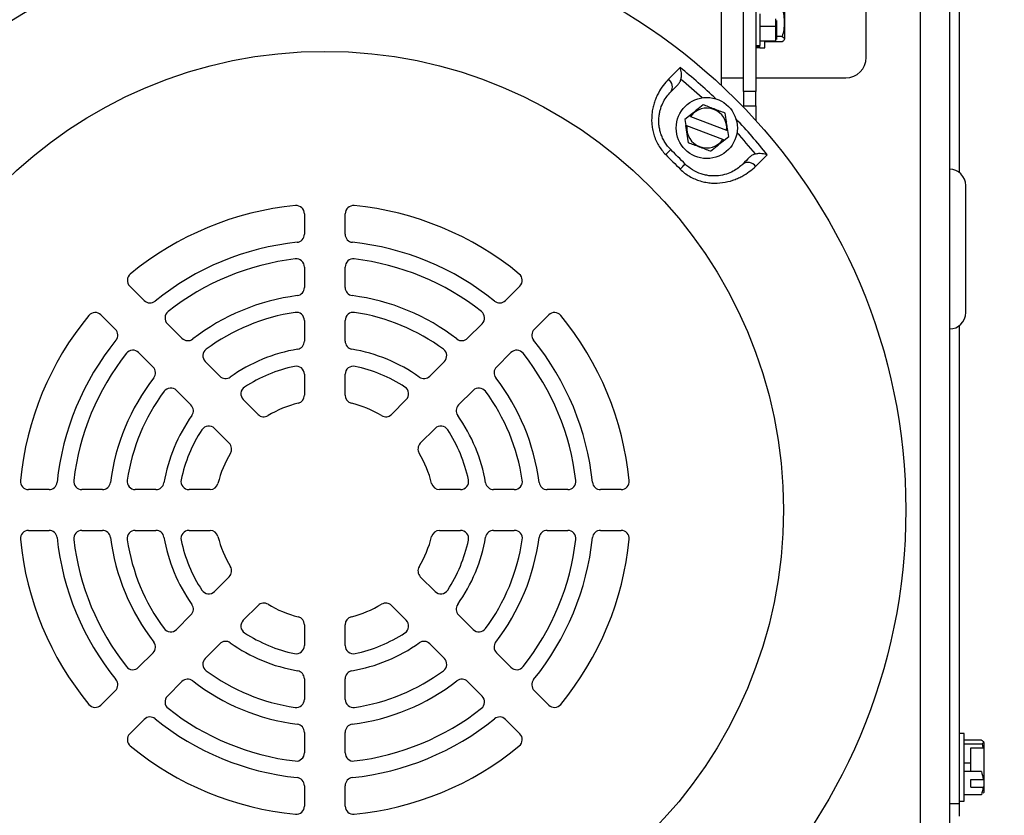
# Model space of a CAD drawing. Header units: inches. Extents: x 170 to 284, y 215 to 248.
# Tile 61 of 202: x 182.3 to 182.505, y 224.173 to 224.338. Entities that reach past the tile are written whole.
import ezdxf

# ---------------------------------------------------------------- set-up
doc = ezdxf.new("R2010")
doc.units = ezdxf.units.IN
doc.header["$LTSCALE"] = 0.25
doc.header["$MEASUREMENT"] = 0
doc.layers.add('ANNOTATIONS', color=1, linetype='Continuous')
doc.layers.add('RH BENCH MOUNT', color=7, linetype='Continuous')
doc.styles.add('ARIAL', font='arial.ttf', dxfattribs={"height": 0.09375})
doc.dimstyles.new('STANDARD$0', dxfattribs={"dimtxt": 0.09375, "dimasz": 0.09375, "dimexe": 0.03125, "dimexo": 0.046875, "dimgap": 0.09, "dimtad": 0, "dimtih": 1, "dimtoh": 1, "dimdec": 4, "dimzin": 0, "dimdsep": 46, "dimtxsty": 'ARIAL', "dimcen": 0.09, "dimadec": 0, "dimazin": 0, "dimtfac": 1, "dimtdec": 4, "dimtofl": 0, "dimtmove": 0, "dimatfit": 1, "dimfxl": 1, "dimtolj": 1, "dimtzin": 0, "dimarcsym": 0})

# ---------------------------------------------------------------- blocks, each defined once
blk = doc.blocks.new('*D34')
at = {"layer": 'ANNOTATIONS', "color": 0, "lineweight": -2, "transparency": 16777216}
for p, q in [((182.0619612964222, 225.1031551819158), (182.0619612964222, 225.3047460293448)), ((182.6176742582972, 224.2929873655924), (182.6176742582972, 225.3047460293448)), ((181.9682112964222, 225.2734960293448), (181.8744612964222, 225.2734960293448)), ((182.7114242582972, 225.2734960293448), (182.8051742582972, 225.2734960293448))]:
    blk.add_line(p, q, dxfattribs=at)
at = {"layer": 'ANNOTATIONS', "color": 0, "transparency": 16777216}
for points in [[(181.9682112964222, 225.2891210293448), (181.9682112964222, 225.2578710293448), (182.0619612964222, 225.2734960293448)], [(182.7114242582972, 225.2891210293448), (182.7114242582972, 225.2578710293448), (182.6176742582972, 225.2734960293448)]]:
    blk.add_solid(points, dxfattribs=at)
at = {"layer": 'defpoints', "color": 0, "transparency": 16777216}
for p in [(182.6176742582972, 225.2734960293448), (182.0619612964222, 225.0562801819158), (182.6176742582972, 224.2461123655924)]:
    blk.add_point(p, dxfattribs=at)
at = {"layer": 'ANNOTATIONS', "color": 0, "transparency": 16777216, "insert": (183.0954961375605, 225.2734960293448), "char_height": 0.09375, "attachment_point": 5, "style": 'ARIAL'}
blk.add_mtext('\\A1;24 1/2"', dxfattribs=at)

msp = doc.modelspace()

# ---------------------------------------------------------------- linework, layer by layer
at = {"layer": 'RH BENCH MOUNT'}
for p, q in [((182.4459264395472, 224.324783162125), (182.4459264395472, 224.3512613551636)), ((182.4871855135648, 224.3519799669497), (182.4871855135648, 224.1517782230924)), ((182.4932890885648, 224.3519799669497), (182.4932890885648, 224.1517782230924)), ((182.4953236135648, 224.3519799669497), (182.4953236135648, 224.3067412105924)), ((182.4759956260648, 224.3306468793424), (182.4759956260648, 224.3496198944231)), ((182.4505041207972, 224.3235941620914), (182.4505041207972, 224.348792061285)), ((182.4530472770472, 224.3488202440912), (182.4530472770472, 224.3235941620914)), ((182.4590152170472, 224.3421814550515), (182.4590152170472, 224.3344473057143)), ((182.4538949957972, 224.3397178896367), (182.4538949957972, 224.3331470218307)), ((182.4571163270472, 224.3370959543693), (182.4538949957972, 224.3370959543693)), ((182.4571163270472, 224.3386549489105), (182.4571163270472, 224.3370959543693)), ((182.4571163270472, 224.3370959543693), (182.4571163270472, 224.3340510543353)), ((182.4573875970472, 224.3372080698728), (182.4573875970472, 224.3383444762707)), ((182.4573875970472, 224.3343604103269), (182.4573875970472, 224.3372080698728)), ((182.4585065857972, 224.3349905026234), (182.4571163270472, 224.3349905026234)), ((182.4530472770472, 224.3331470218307), (182.4538949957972, 224.3331470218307)), ((182.4530472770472, 224.3328949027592), (182.4538949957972, 224.3328949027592)), ((182.4530472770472, 224.3326992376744), (182.4538949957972, 224.3326992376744)), ((182.4571163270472, 224.3340510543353), (182.4538949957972, 224.3340510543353)), ((182.4538949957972, 224.3326305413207), (182.4538949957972, 224.3331470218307)), ((182.4549461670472, 224.3326305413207), (182.4549461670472, 224.3340510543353)), ((182.4585065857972, 224.3338863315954), (182.4549461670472, 224.3338863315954)), ((182.4538949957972, 224.3326305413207), (182.4549461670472, 224.3326305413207)), ((182.4459863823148, 224.3264082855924), (182.4459264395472, 224.3264089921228)), ((182.4459863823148, 224.3264082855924), (182.4505041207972, 224.3264082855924)), ((182.4530472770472, 224.3264082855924), (182.4717570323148, 224.3264082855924)), ((182.4505041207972, 224.3235941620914), (182.4505041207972, 224.320597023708)), ((182.4530472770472, 224.3235941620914), (182.4505041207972, 224.3235941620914)), ((182.4530472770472, 224.320597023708), (182.4530472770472, 224.3235941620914)), ((182.4505041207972, 224.320597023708), (182.4530472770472, 224.320597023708)), ((182.4530472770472, 224.320597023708), (182.4530472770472, 224.3175397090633)), ((182.43921929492, 224.3184908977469), (182.4382699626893, 224.3177189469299)), ((182.4394732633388, 224.3183939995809), (182.4469676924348, 224.3155346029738)), ((182.4382699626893, 224.3177189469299), (182.438463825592, 224.316510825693)), ((182.4387177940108, 224.3164139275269), (182.438463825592, 224.316510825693)), ((182.4390454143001, 224.3128864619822), (182.438463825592, 224.316510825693)), ((182.4462122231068, 224.3135545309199), (182.4387177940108, 224.3164139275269)), ((182.446655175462, 224.3176094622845), (182.4470101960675, 224.3172433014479)), ((182.4474155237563, 224.3142295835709), (182.4472216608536, 224.3154377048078)), ((182.4464661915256, 224.3134576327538), (182.4462122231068, 224.3135545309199)), ((182.4464661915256, 224.3134576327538), (182.4474155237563, 224.3142295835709)), ((182.4966799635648, 224.2775796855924), (182.4966799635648, 224.3040285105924)), ((182.3591799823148, 224.2981484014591), (182.3591799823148, 224.2938887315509)), ((182.3676571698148, 224.2938887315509), (182.3676571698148, 224.2981484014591)), ((182.3591799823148, 224.2870658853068), (182.3591799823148, 224.2827954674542)), ((182.3676571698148, 224.2827954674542), (182.3676571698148, 224.2870658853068)), ((182.3258711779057, 224.2800917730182), (182.322859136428, 224.2831038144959)), ((182.4039780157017, 224.2831038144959), (182.400965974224, 224.2800917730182)), ((182.3168648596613, 224.2771095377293), (182.319876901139, 224.2740974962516)), ((182.3591799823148, 224.2759485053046), (182.3591799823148, 224.2716563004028)), ((182.3676571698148, 224.2716563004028), (182.3676571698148, 224.2759485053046)), ((182.4069602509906, 224.2740974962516), (182.4099722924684, 224.2771095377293)), ((182.333715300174, 224.2722476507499), (182.3306956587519, 224.275267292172)), ((182.3961414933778, 224.275267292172), (182.3931218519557, 224.2722476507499)), ((182.4953236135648, 224.2748669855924), (182.4953236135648, 224.1755313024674)), ((182.3247013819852, 224.2692730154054), (182.3277210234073, 224.2662533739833)), ((182.3991161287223, 224.2662533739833), (182.4021357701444, 224.2692730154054)), ((182.3415918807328, 224.2643710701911), (182.3385568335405, 224.2674061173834)), ((182.3882803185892, 224.2674061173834), (182.3852452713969, 224.2643710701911)), ((182.3591799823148, 224.2647550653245), (182.3591799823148, 224.2604070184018)), ((182.3676571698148, 224.2604070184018), (182.3676571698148, 224.2647550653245)), ((182.3325625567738, 224.2614118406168), (182.3355976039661, 224.2583767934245)), ((182.3912395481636, 224.2583767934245), (182.3942745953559, 224.2614118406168)), ((182.3495463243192, 224.2564166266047), (182.3464717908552, 224.2594911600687)), ((182.3803653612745, 224.2594911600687), (182.3772908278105, 224.2564166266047)), ((182.3404775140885, 224.2534968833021), (182.3435520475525, 224.2504223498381)), ((182.3832851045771, 224.2504223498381), (182.3863596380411, 224.2534968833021)), ((182.3060799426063, 224.2407886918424), (182.3018202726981, 224.2407886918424)), ((182.3171732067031, 224.2407886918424), (182.3129027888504, 224.2407886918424)), ((182.3283123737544, 224.2407886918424), (182.3240201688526, 224.2407886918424)), ((182.3395616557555, 224.2407886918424), (182.3352136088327, 224.2407886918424)), ((182.391623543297, 224.2407886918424), (182.3872754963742, 224.2407886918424)), ((182.402816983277, 224.2407886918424), (182.3985247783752, 224.2407886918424)), ((182.4139343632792, 224.2407886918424), (182.4096639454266, 224.2407886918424)), ((182.4250168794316, 224.2407886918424), (182.4207572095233, 224.2407886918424)), ((182.3018202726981, 224.2323115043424), (182.3060799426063, 224.2323115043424)), ((182.3129027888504, 224.2323115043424), (182.3171732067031, 224.2323115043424)), ((182.3240201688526, 224.2323115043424), (182.3283123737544, 224.2323115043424)), ((182.3352136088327, 224.2323115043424), (182.3395616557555, 224.2323115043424)), ((182.3872754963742, 224.2323115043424), (182.391623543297, 224.2323115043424)), ((182.3985247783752, 224.2323115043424), (182.402816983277, 224.2323115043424)), ((182.4096639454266, 224.2323115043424), (182.4139343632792, 224.2323115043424)), ((182.4207572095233, 224.2323115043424), (182.4250168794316, 224.2323115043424)), ((182.3435520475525, 224.2226778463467), (182.3404775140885, 224.2196033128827)), ((182.3863596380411, 224.2196033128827), (182.3832851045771, 224.2226778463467)), ((182.3464717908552, 224.2136090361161), (182.3495463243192, 224.2166835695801)), ((182.3772908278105, 224.2166835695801), (182.3803653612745, 224.2136090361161)), ((182.3355976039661, 224.2147234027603), (182.3325625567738, 224.211688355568)), ((182.3942745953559, 224.211688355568), (182.3912395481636, 224.2147234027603)), ((182.3591799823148, 224.212693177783), (182.3591799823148, 224.2083451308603)), ((182.3676571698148, 224.2083451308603), (182.3676571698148, 224.212693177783)), ((182.3385568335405, 224.2056940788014), (182.3415918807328, 224.2087291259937)), ((182.3852452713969, 224.2087291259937), (182.3882803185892, 224.2056940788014)), ((182.3277210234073, 224.2068468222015), (182.3247013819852, 224.2038271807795)), ((182.4021357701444, 224.2038271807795), (182.3991161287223, 224.2068468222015)), ((182.3306956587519, 224.1978329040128), (182.333715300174, 224.2008525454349)), ((182.3591799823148, 224.201443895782), (182.3591799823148, 224.1971516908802)), ((182.3676571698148, 224.1971516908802), (182.3676571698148, 224.201443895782)), ((182.3931218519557, 224.2008525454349), (182.3961414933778, 224.1978329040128)), ((182.319876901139, 224.1990026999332), (182.3168648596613, 224.1959906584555)), ((182.4099722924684, 224.1959906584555), (182.4069602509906, 224.1990026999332)), ((182.322859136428, 224.1899963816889), (182.3258711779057, 224.1930084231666)), ((182.400965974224, 224.1930084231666), (182.4039780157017, 224.1899963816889)), ((182.3591799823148, 224.1903047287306), (182.3591799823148, 224.186034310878)), ((182.3676571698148, 224.186034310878), (182.3676571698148, 224.1903047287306)), ((182.4963747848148, 224.1900442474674), (182.4953236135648, 224.1900442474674)), ((182.4963747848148, 224.1760060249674), (182.4963747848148, 224.1900442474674)), ((182.4999352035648, 224.1887127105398), (182.4963747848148, 224.1887127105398)), ((182.4999352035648, 224.1878208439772), (182.4963747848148, 224.1878208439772)), ((182.5003367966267, 224.1871122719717), (182.5001475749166, 224.1880159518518)), ((182.5004438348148, 224.1882274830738), (182.5004438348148, 224.1806547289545)), ((182.4977311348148, 224.1821332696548), (182.4977311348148, 224.1871122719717)), ((182.4977311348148, 224.1871122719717), (182.5003367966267, 224.1871122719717)), ((182.4977311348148, 224.18391700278), (182.4963747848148, 224.18391700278)), ((182.4999352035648, 224.1821332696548), (182.4963747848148, 224.1821332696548)), ((182.3591799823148, 224.1792114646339), (182.3591799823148, 224.1749517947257)), ((182.3676571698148, 224.1749517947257), (182.3676571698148, 224.1792114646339)), ((182.4977311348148, 224.1805328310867), (182.5003367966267, 224.1805328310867)), ((182.4977311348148, 224.1789380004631), (182.4977311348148, 224.1805328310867)), ((182.5004438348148, 224.1806547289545), (182.5004438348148, 224.1790598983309)), ((182.4999352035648, 224.177337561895), (182.4963747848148, 224.177337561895)), ((182.4977311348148, 224.1789380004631), (182.5003367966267, 224.1789380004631)), ((182.5003339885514, 224.1776250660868), (182.5004438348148, 224.177822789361)), ((182.5004438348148, 224.1790598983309), (182.5004438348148, 224.177822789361)), ((182.4932890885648, 224.1755313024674), (182.4953236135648, 224.1755313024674)), ((182.4953236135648, 224.1760060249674), (182.4963747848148, 224.1760060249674)), ((182.4953236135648, 224.1755313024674), (182.4953236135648, 224.1728525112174))]:
    msp.add_line(p, q, dxfattribs=at)
for centre, radius in [((182.3634185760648, 224.2365500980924), 0.1207999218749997), ((182.3634185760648, 224.2365500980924), 0.09536835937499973), ((182.4428427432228, 224.3159742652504), 0.006357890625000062)]:
    msp.add_circle(centre, radius, dxfattribs=at)
for centre, radius, start, end in [((182.4717570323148, 224.3306468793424), 0.004238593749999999, 270, 0), ((182.3634185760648, 224.2365500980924), 0.1179951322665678, 46.42924756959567, 51.24122548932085), ((182.433806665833, 224.3245493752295), 0.001884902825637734, 324.9581247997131, 55.69026728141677), ((182.3634185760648, 224.2365500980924), 0.1161849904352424, 47.53319264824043, 50.40813333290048), ((182.4428427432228, 224.3159742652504), 0.00414831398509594, 353.9160357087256, 144.3166292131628), ((182.4428427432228, 224.3159742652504), 0.00414831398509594, 173.9160357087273, 324.3166292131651), ((182.3634185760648, 224.2365500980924), 0.1179951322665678, 38.75877451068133, 43.5707524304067), ((182.3634185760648, 224.2365500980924), 0.1161849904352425, 39.59186666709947, 42.46680735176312), ((182.4730037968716, 224.2721719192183), 0.05443186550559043, 133.7697538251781, 135.31982234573), ((182.399040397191, 224.346135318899), 0.05443186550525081, 314.6801776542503, 316.2302461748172), ((182.451417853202, 224.3069381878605), 0.001884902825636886, 34.3097327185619, 125.0418752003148), ((182.4932890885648, 224.3040285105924), 0.003390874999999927, 0, 90), ((182.3634185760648, 224.2365500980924), 0.0635789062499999, 95.50257058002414, 129.4974294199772), ((182.3574845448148, 224.2981484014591), 0.001695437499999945, 0, 95.50257058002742), ((182.3693526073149, 224.2981484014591), 0.001695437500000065, 84.49742941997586, 180), ((182.3634185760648, 224.2365500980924), 0.06357890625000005, 50.50257058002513, 84.49742941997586), ((182.3574845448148, 224.2938887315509), 0.0016954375, 275.9085618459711, 0), ((182.3693526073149, 224.2938887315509), 0.0016954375, 180, 264.0914381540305), ((182.3634185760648, 224.2365500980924), 0.0559494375, 95.9085618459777, 129.0914381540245), ((182.3634185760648, 224.2365500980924), 0.05594943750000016, 50.90856184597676, 84.09143815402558), ((182.3634185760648, 224.2365500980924), 0.05255856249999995, 96.69976517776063, 128.3002348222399), ((182.3574845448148, 224.2870658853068), 0.001695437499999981, 0, 96.69976517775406), ((182.3693526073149, 224.2870658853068), 0.001695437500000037, 83.30023482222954, 180), ((182.3634185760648, 224.2365500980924), 0.05255856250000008, 51.69976517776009, 83.30023482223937), ((182.3240579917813, 224.2843026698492), 0.001695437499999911, 129.4974294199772, 225.0000000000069), ((182.4027791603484, 224.2843026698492), 0.001695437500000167, 315.0000000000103, 50.50257058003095), ((182.3574845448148, 224.2827954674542), 0.001695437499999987, 277.3120219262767, 0), ((182.3693526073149, 224.2827954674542), 0.001695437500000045, 180.0000000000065, 262.6879780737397), ((182.327070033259, 224.2812906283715), 0.001695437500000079, 225.0000000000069, 309.0914381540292), ((182.3634185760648, 224.2365500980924), 0.04492909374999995, 97.31202192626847, 127.6879780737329), ((182.3634185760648, 224.2365500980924), 0.04492909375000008, 52.31202192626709, 82.68797807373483), ((182.3997671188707, 224.2812906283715), 0.001695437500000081, 230.9085618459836, 315.0000000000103), ((182.315666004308, 224.2759106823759), 0.001695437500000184, 45.00000000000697, 140.5025705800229), ((182.3318945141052, 224.2764661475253), 0.001695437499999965, 128.3002348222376, 225.0000000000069), ((182.3634185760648, 224.2365500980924), 0.04153821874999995, 98.56528110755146, 126.4347188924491), ((182.3574845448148, 224.2759485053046), 0.001695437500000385, 0, 98.56528110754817), ((182.3693526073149, 224.2759485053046), 0.001695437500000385, 81.43471889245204, 180), ((182.3634185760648, 224.2365500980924), 0.04153821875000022, 53.56528110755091, 81.43471889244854), ((182.3949426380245, 224.2764661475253), 0.001695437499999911, 314.999999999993, 51.69976517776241), ((182.4111711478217, 224.2759106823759), 0.001695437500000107, 39.49742941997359, 134.9999999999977), ((182.4932890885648, 224.2775796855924), 0.003390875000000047, 270, 0), ((182.3634185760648, 224.2365500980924), 0.06357890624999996, 140.5025705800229, 174.4974294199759), ((182.3634185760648, 224.2365500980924), 0.06357890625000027, 5.502570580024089, 39.49742941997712), ((182.3186780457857, 224.2728986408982), 0.001695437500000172, 320.9085618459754, 44.9999999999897), ((182.408159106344, 224.2728986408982), 0.001695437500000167, 135.000000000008, 219.0914381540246), ((182.3634185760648, 224.2365500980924), 0.05594943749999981, 140.9085618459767, 174.0914381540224), ((182.3349141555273, 224.2734465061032), 0.001695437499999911, 225.0000000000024, 307.6879780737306), ((182.3574845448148, 224.2716563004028), 0.001695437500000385, 279.5940682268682, 0), ((182.3693526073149, 224.2716563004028), 0.001695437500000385, 180, 260.4059317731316), ((182.3919229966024, 224.2734465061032), 0.001695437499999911, 232.3120219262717, 314.9999999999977), ((182.3634185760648, 224.2365500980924), 0.05594943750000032, 5.908561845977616, 39.09143815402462), ((182.3235025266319, 224.268074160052), 0.001695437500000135, 45.00000000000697, 141.6997651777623), ((182.3397556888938, 224.2686049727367), 0.001695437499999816, 126.4347188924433, 225.0000000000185), ((182.3634185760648, 224.2365500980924), 0.03390874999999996, 99.59406822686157, 125.4059317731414), ((182.3634185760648, 224.2365500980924), 0.03390874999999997, 54.59406822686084, 80.40593177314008), ((182.3870814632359, 224.2686049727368), 0.001695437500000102, 314.9999999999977, 53.56528110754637), ((182.4033346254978, 224.268074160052), 0.001695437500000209, 38.30023482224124, 134.999999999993), ((182.3634185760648, 224.2365500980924), 0.05255856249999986, 141.6997651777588, 173.3002348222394), ((182.3634185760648, 224.2365500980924), 0.05255856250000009, 6.699765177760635, 38.30023482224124), ((182.326522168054, 224.2650545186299), 0.001695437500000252, 322.312021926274, 44.9999999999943), ((182.3634185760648, 224.2365500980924), 0.03051787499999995, 101.8811560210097, 123.1188439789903), ((182.3574845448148, 224.2647550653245), 0.001695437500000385, 0, 101.8811560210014), ((182.3693526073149, 224.2647550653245), 0.001695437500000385, 78.11884397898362, 180.0000000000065), ((182.3634185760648, 224.2365500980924), 0.03051787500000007, 56.88115602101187, 78.11884397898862), ((182.4003149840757, 224.2650545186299), 0.001695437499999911, 134.999999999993, 217.6879780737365), ((182.3634185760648, 224.2365500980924), 0.04492909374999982, 142.3120219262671, 172.6879780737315), ((182.3427907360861, 224.2655699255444), 0.001695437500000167, 224.9999999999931, 305.4059317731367), ((182.3840464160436, 224.2655699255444), 0.001695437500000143, 234.5940682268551, 314.9999999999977), ((182.3634185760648, 224.2365500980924), 0.04492909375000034, 7.312021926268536, 37.68797807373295), ((182.3634185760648, 224.2365500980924), 0.04153821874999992, 143.5652811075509, 171.4347188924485), ((182.3313637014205, 224.2602129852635), 0.001695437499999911, 45.00000000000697, 143.5652811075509), ((182.3476706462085, 224.260690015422), 0.001695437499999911, 123.1188439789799, 225.0000000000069), ((182.3791665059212, 224.260690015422), 0.001695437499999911, 314.999999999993, 56.88115602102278), ((182.3954734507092, 224.2602129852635), 0.001695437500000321, 36.43471889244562, 134.999999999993), ((182.3634185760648, 224.2365500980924), 0.04153821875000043, 8.565281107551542, 36.43471889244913), ((182.3574845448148, 224.2604070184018), 0.001695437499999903, 283.9679626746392, 0), ((182.3693526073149, 224.2604070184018), 0.001695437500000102, 180.0000000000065, 256.0320373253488), ((182.3343987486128, 224.2571779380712), 0.001695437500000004, 324.5940682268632, 45.00000000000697), ((182.3634185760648, 224.2365500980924), 0.02288840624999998, 103.9679626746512, 121.0320373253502), ((182.3634185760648, 224.2365500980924), 0.02288840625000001, 58.96796267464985, 76.03203732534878), ((182.3924384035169, 224.2571779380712), 0.001695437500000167, 135.000000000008, 215.4059317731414), ((182.3634185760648, 224.2365500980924), 0.03390874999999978, 144.5940682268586, 170.4059317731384), ((182.3507451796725, 224.257615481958), 0.00169543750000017, 225.0000000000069, 301.0320373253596), ((182.3760919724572, 224.257615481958), 0.001695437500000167, 238.9679626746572, 315.0000000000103), ((182.3634185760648, 224.2365500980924), 0.03390875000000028, 9.594068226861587, 35.40593177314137), ((182.3634185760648, 224.2365500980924), 0.03051787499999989, 146.8811560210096, 168.1188439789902), ((182.3392786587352, 224.2522980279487), 0.001695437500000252, 44.9999999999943, 146.8811560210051), ((182.3875584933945, 224.2522980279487), 0.001695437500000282, 33.11884397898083, 134.9999999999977), ((182.3634185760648, 224.2365500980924), 0.03051787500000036, 11.88115602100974, 33.11884397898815), ((182.3423531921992, 224.2492234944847), 0.001695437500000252, 328.9679626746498, 44.9999999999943), ((182.3844839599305, 224.2492234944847), 0.001695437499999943, 134.9999999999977, 211.0320373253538), ((182.3634185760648, 224.2365500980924), 0.02288840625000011, 148.9679626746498, 166.0320373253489), ((182.3634185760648, 224.2365500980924), 0.02288840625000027, 13.96796267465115, 31.03203732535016), ((182.3018202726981, 224.2424841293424), 0.001695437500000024, 174.4974294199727, 270), ((182.3129027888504, 224.2424841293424), 0.001695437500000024, 173.3002348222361, 270), ((182.3240201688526, 224.2424841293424), 0.001695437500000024, 171.434718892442, 270), ((182.3352136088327, 224.2424841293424), 0.001695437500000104, 168.1188439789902, 270), ((182.391623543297, 224.2424841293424), 0.001695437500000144, 270, 11.88115602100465), ((182.402816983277, 224.2424841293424), 0.001695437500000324, 270, 8.565281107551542), ((182.4139343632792, 224.2424841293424), 0.001695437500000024, 270, 6.699765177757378), ((182.4250168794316, 224.2424841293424), 0.001695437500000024, 270, 5.502570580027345), ((182.3060799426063, 224.2424841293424), 0.001695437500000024, 270, 354.0914381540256), ((182.3171732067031, 224.2424841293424), 0.001695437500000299, 270, 352.6879780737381), ((182.3283123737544, 224.2424841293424), 0.001695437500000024, 270, 350.405931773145), ((182.3395616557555, 224.2424841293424), 0.001695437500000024, 270, 346.0320373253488), ((182.3872754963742, 224.2424841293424), 0.001695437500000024, 193.9679626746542, 270), ((182.3985247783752, 224.2424841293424), 0.001695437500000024, 189.5940682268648, 270), ((182.4096639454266, 224.2424841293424), 0.001695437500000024, 187.3120219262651, 270), ((182.4207572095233, 224.2424841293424), 0.001695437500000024, 185.908561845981, 270), ((182.3018202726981, 224.2306160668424), 0.001695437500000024, 90, 185.5025705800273), ((182.3634185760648, 224.2365500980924), 0.06357890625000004, 185.5025705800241, 219.4974294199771), ((182.3060799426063, 224.2306160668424), 0.001695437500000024, 5.908561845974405, 90), ((182.3634185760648, 224.2365500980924), 0.05594943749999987, 185.9085618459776, 219.0914381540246), ((182.3129027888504, 224.2306160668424), 0.001695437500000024, 90, 186.6997651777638), ((182.3634185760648, 224.2365500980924), 0.05255856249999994, 186.6997651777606, 218.3002348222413), ((182.3171732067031, 224.2306160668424), 0.001695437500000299, 7.312021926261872, 90), ((182.3634185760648, 224.2365500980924), 0.04492909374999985, 187.3120219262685, 217.6879780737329), ((182.3240201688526, 224.2306160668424), 0.001695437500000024, 90, 188.5652811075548), ((182.3634185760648, 224.2365500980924), 0.04153821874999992, 188.5652811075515, 216.4347188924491), ((182.3283123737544, 224.2306160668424), 0.001695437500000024, 9.594068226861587, 90), ((182.3634185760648, 224.2365500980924), 0.03390874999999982, 189.5940682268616, 215.4059317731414), ((182.3352136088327, 224.2306160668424), 0.001695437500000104, 90, 191.8811560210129), ((182.3395616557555, 224.2306160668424), 0.001695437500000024, 13.96796267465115, 90), ((182.3634185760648, 224.2365500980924), 0.02288840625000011, 193.9679626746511, 211.0320373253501), ((182.3634185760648, 224.2365500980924), 0.02288840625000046, 328.9679626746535, 346.0320373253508), ((182.3872754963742, 224.2306160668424), 0.001695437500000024, 90, 166.0320373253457), ((182.3634185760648, 224.2365500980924), 0.03390875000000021, 324.5940682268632, 350.40593177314), ((182.391623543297, 224.2306160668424), 0.001695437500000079, 348.1188439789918, 90), ((182.3634185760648, 224.2365500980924), 0.04153821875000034, 323.5652811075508, 351.4347188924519), ((182.3985247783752, 224.2306160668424), 0.001695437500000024, 90, 170.4059317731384), ((182.3634185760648, 224.2365500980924), 0.04492909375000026, 322.3120219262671, 352.6879780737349), ((182.402816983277, 224.2306160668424), 0.001695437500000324, 351.4347188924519, 90), ((182.3634185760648, 224.2365500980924), 0.05255856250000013, 321.6997651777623, 353.3002348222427), ((182.3634185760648, 224.2365500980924), 0.05594943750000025, 320.9085618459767, 354.0914381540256), ((182.4096639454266, 224.2306160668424), 0.001695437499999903, 90, 172.6879780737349), ((182.3634185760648, 224.2365500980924), 0.06357890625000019, 320.5025705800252, 354.4974294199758), ((182.4139343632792, 224.2306160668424), 0.001695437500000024, 353.3002348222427, 90), ((182.4207572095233, 224.2306160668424), 0.001695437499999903, 90, 174.0914381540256), ((182.4250168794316, 224.2306160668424), 0.001695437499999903, 354.4974294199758, 90), ((182.3634185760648, 224.2365500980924), 0.03051787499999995, 191.8811560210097, 213.1188439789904), ((182.3634185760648, 224.2365500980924), 0.03051787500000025, 326.8811560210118, 348.1188439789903), ((182.3423531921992, 224.2238767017), 0.001695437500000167, 315.0000000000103, 31.03203732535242), ((182.3844839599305, 224.2238767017), 0.001695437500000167, 148.9679626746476, 224.9999999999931), ((182.3392786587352, 224.2208021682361), 0.001695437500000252, 213.118843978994, 315.0000000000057), ((182.3875584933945, 224.2208021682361), 0.001695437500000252, 224.9999999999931, 326.8811560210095), ((182.3343987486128, 224.2159222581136), 0.001695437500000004, 314.999999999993, 35.40593177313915), ((182.3507451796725, 224.2154847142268), 0.001695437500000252, 58.96796267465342, 135.0000000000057), ((182.3634185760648, 224.2365500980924), 0.02288840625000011, 238.9679626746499, 256.0320373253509), ((182.3634185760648, 224.2365500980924), 0.02288840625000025, 283.9679626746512, 301.0320373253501), ((182.3760919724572, 224.2154847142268), 0.001695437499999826, 45.00000000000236, 121.0320373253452), ((182.3924384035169, 224.2159222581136), 0.001695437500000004, 144.5940682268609, 225.0000000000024), ((182.3574845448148, 224.212693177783), 0.001695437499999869, 0, 76.03203732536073), ((182.3693526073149, 224.212693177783), 0.001695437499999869, 103.9679626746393, 180), ((182.3476706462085, 224.2124101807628), 0.001695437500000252, 135.0000000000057, 236.8811560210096), ((182.3791665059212, 224.2124101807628), 0.001695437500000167, 303.1188439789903, 44.99999999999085), ((182.3313637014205, 224.2128872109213), 0.001695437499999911, 216.4347188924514, 314.999999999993), ((182.3634185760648, 224.2365500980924), 0.03051787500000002, 236.8811560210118, 258.1188439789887), ((182.3634185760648, 224.2365500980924), 0.03051787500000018, 281.8811560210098, 303.1188439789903), ((182.3954734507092, 224.2128872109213), 0.001695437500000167, 224.9999999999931, 323.5652811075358), ((182.326522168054, 224.2080456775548), 0.001695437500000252, 315.0000000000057, 37.68797807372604), ((182.3427907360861, 224.2075302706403), 0.001695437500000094, 54.5940682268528, 134.9999999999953), ((182.3634185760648, 224.2365500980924), 0.03390875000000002, 234.5940682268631, 260.4059317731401), ((182.3574845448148, 224.2083451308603), 0.00169543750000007, 258.1188439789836, 0), ((182.3693526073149, 224.2083451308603), 0.00169543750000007, 180, 281.8811560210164), ((182.3634185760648, 224.2365500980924), 0.03390875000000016, 279.5940682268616, 305.4059317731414), ((182.3840464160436, 224.2075302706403), 0.001695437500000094, 45.00000000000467, 125.4059317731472), ((182.4003149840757, 224.2080456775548), 0.001695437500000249, 142.3120219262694, 224.9999999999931), ((182.3235025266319, 224.2050260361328), 0.001695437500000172, 218.3002348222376, 314.999999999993), ((182.3397556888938, 224.204495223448), 0.001695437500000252, 135.0000000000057, 233.5652811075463), ((182.3870814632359, 224.204495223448), 0.001695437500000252, 306.4347188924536, 44.9999999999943), ((182.4033346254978, 224.2050260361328), 0.001695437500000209, 224.9999999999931, 321.6997651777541), ((182.3634185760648, 224.2365500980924), 0.04153821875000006, 233.5652811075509, 261.4347188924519), ((182.3574845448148, 224.201443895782), 0.00169543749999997, 0, 80.4059317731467), ((182.3693526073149, 224.201443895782), 0.00169543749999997, 99.59406822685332, 180.0000000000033), ((182.3634185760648, 224.2365500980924), 0.04153821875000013, 278.5652811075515, 306.4347188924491), ((182.3186780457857, 224.2002015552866), 0.001695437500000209, 315.0000000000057, 39.09143815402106), ((182.3349141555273, 224.1996536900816), 0.001695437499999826, 52.31202192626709, 134.9999999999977), ((182.3634185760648, 224.2365500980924), 0.04492909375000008, 232.3120219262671, 262.6879780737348), ((182.3634185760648, 224.2365500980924), 0.04492909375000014, 277.3120219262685, 307.6879780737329), ((182.3919229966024, 224.1996536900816), 0.001695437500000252, 44.9999999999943, 127.6879780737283), ((182.408159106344, 224.2002015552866), 0.001695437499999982, 140.9085618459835, 225.0000000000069), ((182.3318945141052, 224.1966340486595), 0.001695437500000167, 135.000000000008, 231.6997651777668), ((182.3949426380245, 224.1966340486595), 0.001695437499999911, 308.3002348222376, 45.00000000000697), ((182.315666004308, 224.1971895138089), 0.001695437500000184, 219.4974294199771, 314.999999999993), ((182.3574845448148, 224.1971516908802), 0.00169543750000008, 261.4347188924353, 0), ((182.3693526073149, 224.1971516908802), 0.001695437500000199, 180, 278.5652811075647), ((182.4111711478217, 224.1971895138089), 0.001695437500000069, 225.0000000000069, 320.5025705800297), ((182.327070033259, 224.1918095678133), 0.001695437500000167, 50.90856184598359, 135.000000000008), ((182.3634185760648, 224.2365500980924), 0.05255856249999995, 231.6997651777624, 263.3002348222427), ((182.3634185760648, 224.2365500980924), 0.05255856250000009, 276.6997651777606, 308.3002348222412), ((182.3997671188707, 224.1918095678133), 0.001695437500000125, 45.00000000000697, 129.0914381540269), ((182.3634185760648, 224.2365500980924), 0.05594943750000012, 230.9085618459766, 264.0914381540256), ((182.3574845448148, 224.1903047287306), 0.001695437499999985, 0, 82.68797807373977), ((182.3693526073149, 224.1903047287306), 0.001695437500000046, 97.31202192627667, 180), ((182.3634185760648, 224.2365500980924), 0.05594943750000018, 275.9085618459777, 309.0914381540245), ((182.3240579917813, 224.1887975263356), 0.001695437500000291, 134.9999999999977, 230.5025705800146), ((182.4027791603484, 224.1887975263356), 0.001695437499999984, 309.4974294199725, 45.00000000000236), ((182.3634185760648, 224.2365500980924), 0.06357890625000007, 230.5025705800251, 264.4974294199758), ((182.3634185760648, 224.2365500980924), 0.06357890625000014, 275.5025705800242, 309.4974294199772), ((182.3574845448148, 224.186034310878), 0.001695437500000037, 263.3002348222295, 0), ((182.3693526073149, 224.186034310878), 0.001695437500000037, 180, 276.6997651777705), ((182.3574845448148, 224.1792114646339), 0.00169543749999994, 0, 84.09143815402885), ((182.3693526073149, 224.1792114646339), 0.00169543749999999, 95.9085618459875, 180), ((182.3574845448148, 224.1749517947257), 0.001695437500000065, 264.4974294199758, 0), ((182.3693526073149, 224.1749517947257), 0.001695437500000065, 180, 275.5025705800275)]:
    msp.add_arc(centre, radius, start, end, dxfattribs=at)
for points, knots in [([(182.4585065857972, 224.3407538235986), (182.458784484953, 224.3398113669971), (182.4589613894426, 224.3388556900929), (182.4589622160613, 224.3373875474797), (182.4589188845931, 224.3368989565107), (182.4587603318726, 224.3359376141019), (182.4586456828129, 224.3354622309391), (182.4585065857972, 224.3349905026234)], [0, 0, 0, 0, 0.5, 0.5, 0.75, 0.75, 1, 1, 1, 1]), ([(182.4585065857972, 224.3349905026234), (182.458784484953, 224.3348099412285), (182.4589613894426, 224.33462684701), (182.4589622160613, 224.3343455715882), (182.4589188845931, 224.3342519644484), (182.4587603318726, 224.3340677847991), (182.4586456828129, 224.3339767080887), (182.4585065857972, 224.3338863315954)], [0, 0, 0, 0, 0.5, 0.5, 0.75, 0.75, 1, 1, 1, 1]), ([(182.437288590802, 224.3285613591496), (182.436958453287, 224.328226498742), (182.4365912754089, 224.327854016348), (182.4357835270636, 224.3270344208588), (182.4353427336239, 224.3265870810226), (182.4348691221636, 224.3261063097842)], [0, 0, 0, 0, 0.5, 0.5, 1, 1, 1, 1]), ([(182.4374649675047, 224.3260826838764), (182.4375256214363, 224.3263127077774), (182.4375613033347, 224.3265414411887), (182.4375955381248, 224.3269969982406), (182.4375931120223, 224.3272192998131), (182.4375384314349, 224.3278521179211), (182.4374373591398, 224.3282405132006), (182.437288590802, 224.3285613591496)], [0, 0, 0, 0, 0.2500000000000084, 0.2500000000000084, 0.5000000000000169, 0.5000000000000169, 1, 1, 1, 1]), ([(182.4348691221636, 224.3261063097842), (182.434108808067, 224.3253345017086), (182.4333851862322, 224.3244008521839), (182.4326234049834, 224.3229655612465), (182.4324778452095, 224.3226633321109), (182.4322095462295, 224.3220388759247), (182.4320864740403, 224.321716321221), (182.4318656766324, 224.3210499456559), (182.43176793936, 224.3207061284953), (182.4316018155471, 224.3199962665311), (182.4315332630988, 224.3196282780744), (182.4313818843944, 224.3185111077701), (182.4313511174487, 224.3177452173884), (182.4314321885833, 224.316568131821), (182.4314811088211, 224.316169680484), (182.4316226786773, 224.3153853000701), (182.4317153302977, 224.3149968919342), (182.4319463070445, 224.3142287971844), (182.4320846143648, 224.3138491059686), (182.432410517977, 224.3130998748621), (182.4325977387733, 224.3127322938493), (182.4332186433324, 224.3116795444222), (182.4337152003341, 224.3110328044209), (182.4343004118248, 224.3104456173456)], [0, 0, 0, 0, 0.2499999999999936, 0.2499999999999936, 0.3124999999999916, 0.3124999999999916, 0.3749999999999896, 0.3749999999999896, 0.4374999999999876, 0.4374999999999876, 0.4999999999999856, 0.4999999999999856, 0.6249999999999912, 0.6249999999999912, 0.687499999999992, 0.687499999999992, 0.7499999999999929, 0.7499999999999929, 0.8124999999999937, 0.8124999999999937, 0.8749999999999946, 0.8749999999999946, 1, 1, 1, 1]), ([(182.4367569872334, 224.3248742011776), (182.4369253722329, 224.3250425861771), (182.4370696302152, 224.3252275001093), (182.4373089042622, 224.3256310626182), (182.4374041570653, 224.3258520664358), (182.4374649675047, 224.3260826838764)], [0, 0, 0, 0, 0.5, 0.5, 1, 1, 1, 1]), ([(182.4353498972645, 224.3114785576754), (182.4348793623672, 224.3119490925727), (182.4344738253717, 224.3124639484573), (182.4339584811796, 224.3132989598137), (182.4338014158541, 224.3135900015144), (182.4335247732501, 224.3141824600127), (182.4334054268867, 224.3144826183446), (182.4332025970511, 224.3150895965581), (182.4331191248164, 224.3153964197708), (182.4329871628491, 224.3160156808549), (182.4329386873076, 224.3163299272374), (182.4328472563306, 224.3172536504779), (182.4328556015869, 224.3178510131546), (182.4329535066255, 224.318715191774), (182.4330006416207, 224.3189975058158), (182.4331177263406, 224.319537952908), (182.4331878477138, 224.319797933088), (182.4334273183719, 224.3205489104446), (182.4336277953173, 224.3210145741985), (182.434290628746, 224.3222691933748), (182.4348115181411, 224.3229287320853), (182.4353498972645, 224.3234671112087)], [0, 0, 0, 0, 0.1250000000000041, 0.1250000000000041, 0.1875000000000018, 0.1875000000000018, 0.2499999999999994, 0.2499999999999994, 0.3124999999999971, 0.3124999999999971, 0.3749999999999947, 0.3749999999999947, 0.4999999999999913, 0.4999999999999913, 0.562499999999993, 0.562499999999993, 0.6249999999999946, 0.6249999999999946, 0.7499999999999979, 0.7499999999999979, 1, 1, 1, 1]), ([(182.442067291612, 224.320806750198), (182.4416078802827, 224.3204331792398), (182.4411418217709, 224.320054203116), (182.4404259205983, 224.3194720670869), (182.4401836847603, 224.31927509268), (182.4396963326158, 224.3188788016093), (182.4394563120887, 224.3186836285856), (182.43921929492, 224.3184908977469)], [0, 0, 0, 0, 0.5000000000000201, 0.5000000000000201, 0.75000000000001, 0.75000000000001, 1, 1, 1, 1]), ([(182.4466400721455, 224.3190620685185), (182.446271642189, 224.3192026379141), (182.445891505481, 224.31934767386), (182.4451283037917, 224.3196388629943), (182.444743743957, 224.3197855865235), (182.4439675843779, 224.3200817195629), (182.4435725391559, 224.3202324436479), (182.4428079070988, 224.3205241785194), (182.4424346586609, 224.3206665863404), (182.442067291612, 224.320806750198)], [0, 0, 0, 0, 0.25, 0.25, 0.5, 0.5, 0.75, 0.75, 1, 1, 1, 1]), ([(182.4472216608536, 224.3154377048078), (182.4471736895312, 224.3157366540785), (182.4471252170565, 224.3160387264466), (182.4470270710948, 224.3166503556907), (182.4469769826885, 224.3169624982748), (182.4468294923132, 224.3178816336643), (182.4467339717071, 224.3184769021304), (182.4466400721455, 224.3190620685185)], [0, 0, 0, 0, 0.25, 0.25, 0.5, 0.5, 1, 1, 1, 1]), ([(182.4436181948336, 224.3111417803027), (182.4432497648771, 224.3112823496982), (182.4428696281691, 224.3114273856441), (182.4421064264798, 224.3117185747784), (182.4417218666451, 224.3118652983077), (182.440945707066, 224.3121614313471), (182.440550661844, 224.312312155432), (182.4397860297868, 224.3126038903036), (182.439412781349, 224.3127462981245), (182.4390454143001, 224.3128864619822)], [0, 0, 0, 0, 0.25, 0.25, 0.5, 0.5, 0.75, 0.75, 1, 1, 1, 1]), ([(182.4436181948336, 224.3111417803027), (182.4440776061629, 224.3115153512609), (182.4445436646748, 224.3118943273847), (182.4452595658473, 224.3124764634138), (182.4455018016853, 224.3126734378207), (182.4459891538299, 224.3130697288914), (182.4462291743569, 224.3132649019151), (182.4464661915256, 224.3134576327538)], [0, 0, 0, 0, 0.4999999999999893, 0.4999999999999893, 0.7499999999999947, 0.7499999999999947, 1, 1, 1, 1]), ([(182.4529511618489, 224.3105964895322), (182.4527201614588, 224.3105355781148), (182.4525049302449, 224.3104430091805), (182.4521009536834, 224.310204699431), (182.4519112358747, 224.3100570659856), (182.45174267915, 224.309888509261)], [0, 0, 0, 0, 0.5, 0.5, 1, 1, 1, 1]), ([(182.4529511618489, 224.3105964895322), (182.4531811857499, 224.3106571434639), (182.4534099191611, 224.3106928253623), (182.4538654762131, 224.3107270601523), (182.4540877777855, 224.3107246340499), (182.4547205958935, 224.3106699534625), (182.455108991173, 224.3105688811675), (182.455429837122, 224.3104201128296)], [0, 0, 0, 0, 0.2499999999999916, 0.2499999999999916, 0.4999999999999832, 0.4999999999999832, 1, 1, 1, 1]), ([(182.4529747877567, 224.3080006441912), (182.4534555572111, 224.3084742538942), (182.4539007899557, 224.3089129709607), (182.4547206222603, 224.3097209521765), (182.4550949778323, 224.3100899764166), (182.455429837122, 224.3104201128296)], [0, 0, 0, 0, 0.5, 0.5, 1, 1, 1, 1]), ([(182.4503355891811, 224.3084814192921), (182.4497973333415, 224.3079431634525), (182.4491382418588, 224.3074228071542), (182.4478864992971, 224.3067609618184), (182.4474203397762, 224.3065600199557), (182.4464200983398, 224.3062405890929), (182.4458829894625, 224.3061195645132), (182.4447260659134, 224.3059872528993), (182.4441266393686, 224.3059790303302), (182.4432103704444, 224.3060686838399), (182.4429016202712, 224.3061155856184), (182.4422783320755, 224.3062471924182), (182.4419670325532, 224.30633146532), (182.4410535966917, 224.3066356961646), (182.4404629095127, 224.3069087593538), (182.4393357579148, 224.3076021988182), (182.4388179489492, 224.3080105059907), (182.4383470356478, 224.3084814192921)], [0, 0, 0, 0, 0.2499999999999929, 0.2499999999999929, 0.3749999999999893, 0.3749999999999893, 0.4999999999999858, 0.4999999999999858, 0.6249999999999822, 0.6249999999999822, 0.6874999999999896, 0.6874999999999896, 0.7499999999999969, 0.7499999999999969, 0.8749999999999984, 0.8749999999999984, 1, 1, 1, 1]), ([(182.437314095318, 224.3074319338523), (182.4379015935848, 224.3068464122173), (182.4385522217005, 224.3063461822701), (182.4399746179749, 224.3055103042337), (182.440721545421, 224.3051899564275), (182.4418766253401, 224.3048439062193), (182.4422697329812, 224.3047505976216), (182.4430604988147, 224.3046093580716), (182.4434529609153, 224.3045621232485), (182.4446205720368, 224.3044831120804), (182.4453860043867, 224.3045135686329), (182.4468841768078, 224.3047179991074), (182.4475911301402, 224.3048884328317), (182.4485892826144, 224.3052196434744), (182.4489118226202, 224.3053428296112), (182.4495369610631, 224.3056117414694), (182.4498383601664, 224.3057570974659), (182.4512702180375, 224.3065176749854), (182.4522031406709, 224.3072404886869), (182.4529747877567, 224.3080006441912)], [0, 0, 0, 0, 0.1249999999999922, 0.1249999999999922, 0.2499999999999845, 0.2499999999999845, 0.3124999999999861, 0.3124999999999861, 0.3749999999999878, 0.3749999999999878, 0.4999999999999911, 0.4999999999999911, 0.6249999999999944, 0.6249999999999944, 0.6874999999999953, 0.6874999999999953, 0.7499999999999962, 0.7499999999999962, 1, 1, 1, 1]), ([(182.4999352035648, 224.1887127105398), (182.5002131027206, 224.188566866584), (182.5003900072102, 224.1884189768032), (182.5003908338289, 224.1881917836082), (182.5003475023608, 224.1881161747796), (182.5001889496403, 224.1879674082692), (182.5000743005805, 224.1878938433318), (182.4999352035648, 224.1878208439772)], [0, 0, 0, 0, 0.5000000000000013, 0.5000000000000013, 0.7500000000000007, 0.7500000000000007, 1, 1, 1, 1])]:
    msp.add_open_spline(points, degree=3, knots=knots, dxfattribs=at)
for points in [[(182.4353498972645, 224.3234671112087), (182.4358626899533, 224.3239799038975), (182.4363317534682, 224.3244489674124), (182.4367569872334, 224.3248742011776)], [(182.4394732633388, 224.3183939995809), (182.4393885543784, 224.3184263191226), (182.439303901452, 224.3184586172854), (182.43921929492, 224.3184908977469)], [(182.4472216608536, 224.3154377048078), (182.4471370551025, 224.3154699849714), (182.4470524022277, 224.3155022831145), (182.4469676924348, 224.3155346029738)], [(182.4343004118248, 224.3104456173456), (182.4353032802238, 224.3094393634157), (182.4363078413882, 224.3084348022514), (182.437314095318, 224.3074319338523)], [(182.4383470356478, 224.3084814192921), (182.43734798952, 224.3094804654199), (182.4363489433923, 224.3104795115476), (182.4353498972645, 224.3114785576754)], [(182.45174267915, 224.309888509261), (182.4513174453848, 224.3094632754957), (182.4508483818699, 224.3089942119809), (182.4503355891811, 224.3084814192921)], [(182.4999352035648, 224.1821332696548), (182.500120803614, 224.1816095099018), (182.5002648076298, 224.1810715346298), (182.5003367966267, 224.1805328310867)], [(182.5004438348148, 224.1806547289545), (182.5004081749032, 224.1806140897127), (182.5003724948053, 224.1805734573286), (182.5003367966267, 224.1805328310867)], [(182.5003367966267, 224.1789380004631), (182.5002638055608, 224.1783917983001), (182.5001204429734, 224.1778603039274), (182.4999352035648, 224.177337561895)], [(182.5003367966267, 224.1789380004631), (182.5003724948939, 224.1789786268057), (182.500408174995, 224.1790192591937), (182.5004438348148, 224.1790598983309)]]:
    msp.add_open_spline(points, degree=3, dxfattribs=at)

# ---------------------------------------------------------------- dimensions: what is measured, and where the dimension line sits
at = {"layer": 'ANNOTATIONS'}
dim = msp.add_linear_dim(base=(182.6176742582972, 225.2734960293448), p1=(182.0619612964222, 225.0562801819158), p2=(182.6176742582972, 224.2461123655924), angle=7.016709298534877e-15, text='24 1/2"', dimstyle='STANDARD$0', dxfattribs=at)
dim.commit()
dim.dimension.update_dxf_attribs({"geometry": '*D34', "text_midpoint": (183.0954961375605, 225.2734960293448), "dimtype": 160})

doc.saveas('drawing.dxf')
